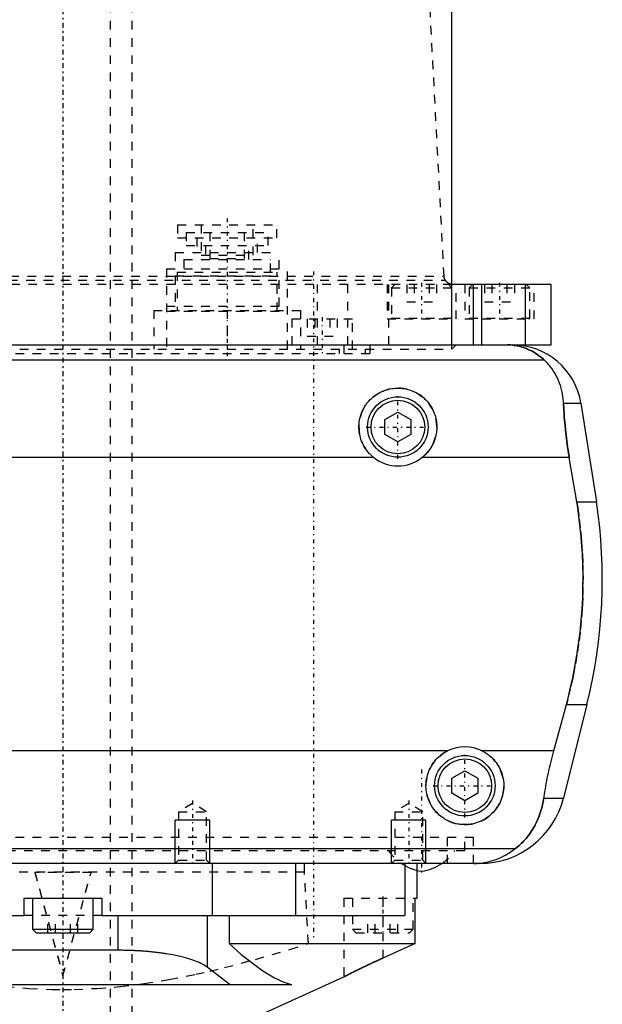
# Model space of a CAD drawing. Extents: x -88 to 88, y -510 to 213.
# Tile 3 of 6: x -5 to 62, y -435 to -321. Entities that reach past the tile are written whole.
import ezdxf

# ---------------------------------------------------------------- set-up
doc = ezdxf.new("R2010")
doc.units = 0
doc.linetypes.add('CENTER', pattern=[1.5, 0.45, -0.5, 0.05, -0.5])
doc.linetypes.add('DASHED', pattern=[2, 1, -1])
for name, color, linetype in [('AM_0', 7, 'CONTINUOUS'), ('AM_10', 7, 'CONTINUOUS'), ('AM_3', 7, 'DASHED'), ('AM_7', 7, 'CENTER')]:
    doc.layers.add(name, color=color, linetype=linetype)

msp = doc.modelspace()

# ---------------------------------------------------------------- linework, layer by layer
at = {"layer": 'AM_0', "color": 7, "linetype": 'CONTINUOUS'}
for p, q in [((45, -358.5), (45, -239)), ((56.5, -351.5), (45, -351.5)), ((47.5, -358.5), (47.5, -351.5)), ((48.48, -358.5), (48.48, -351.5)), ((53.53, -358.5), (53.53, -351.5)), ((56.5, -358.5), (56.5, -351.5)), ((-56.5, -358.5), (56.5, -358.5)), ((-55.69, -360.24), (55.69, -360.24)), ((57.91, -365.25), (59.93, -365.25)), ((59.93, -365.25), (61.74, -376.66)), ((37.25, -367.13), (38.75, -366.27)), ((38.75, -366.27), (40.25, -367.13)), ((37.25, -368.87), (37.25, -367.13)), ((40.25, -367.13), (40.25, -368.87)), ((38.75, -369.73), (37.25, -368.87)), ((40.25, -368.87), (38.75, -369.73)), ((35.96, -371.53), (-35.96, -371.53)), ((58.58, -371.53), (41.54, -371.53)), ((59.46, -376.66), (58.58, -371.53)), ((59.46, -376.66), (61.74, -376.66)), ((56.79, -405.47), (58.24, -400.11)), ((60.61, -400.11), (57.91, -410.92)), ((58.24, -400.11), (60.61, -400.11)), ((44.5, -405.47), (-44.5, -405.47)), ((56.79, -405.47), (48.5, -405.47)), ((45, -408.63), (46.5, -407.77)), ((46.5, -407.77), (48, -408.63)), ((45, -410.37), (45, -408.63)), ((48, -408.63), (48, -410.37)), ((46.5, -411.23), (45, -410.37)), ((48, -410.37), (46.5, -411.23)), ((55.64, -410.92), (57.91, -410.92)), ((-52.35, -416.76), (52.35, -416.76)), ((48.21, -418.5), (-48.21, -418.5)), ((17.25, -418.5), (17.25, -424.5)), ((26.9, -418.5), (26.9, -424.5)), ((39.55, -418.74), (39.55, -424.5)), ((41, -422.5), (41, -419.3)), ((-4.5, -424.5), (-4.5, -422.5)), ((-4.5, -422.5), (4.5, -422.5)), ((-3.5, -422.5), (-3.5, -426.1)), ((3.5, -426.1), (3.5, -422.5)), ((4.5, -422.5), (4.5, -424.5)), ((40.75, -422.5), (41, -422.5)), ((40.75, -427.75), (40.75, -422.5)), ((-39.55, -424.5), (-4.5, -424.5)), ((4.5, -424.5), (39.55, -424.5)), ((6.35, -424.5), (6.35, -428.5)), ((16.7, -424.5), (16.7, -430.47)), ((19.24, -424.5), (19.24, -427.75)), ((-3.5, -426.1), (-3.1, -426.5)), ((-3.5, -426.1), (3.5, -426.1)), ((-3.1, -426.5), (3.1, -426.5)), ((3.1, -426.5), (3.5, -426.1)), ((19.24, -427.75), (40.75, -427.75)), ((40.75, -427.75), (37, -429.44)), ((-6.35, -428.5), (6.35, -428.5)), ((16.7, -430.47), (19.33, -432.5)), ((21.75, -436.5), (32.5, -431.61)), ((-26.48, -432.5), (26.48, -432.5))]:
    msp.add_line(p, q, dxfattribs=at)
for points in [[(45.1, -351.5, 0), (45.08, -351.5, 0), (45.05, -351.5, 0), (45.02, -351.5, 0), (45, -351.5, 0)], [(55.69, -360.24, 0), (55.58, -360.15, 0), (55.36, -359.96, 0), (55.14, -359.79, 0), (55.03, -359.71, 0), (54.92, -359.63, 0), (54.69, -359.47, 0), (54.46, -359.33, 0), (54.23, -359.2, 0), (53.99, -359.09, 0), (53.75, -358.98, 0), (53.63, -358.93, 0), (53.52, -358.88, 0), (53.27, -358.8, 0), (53.03, -358.72, 0), (52.79, -358.66, 0), (52.54, -358.61, 0), (52.3, -358.56, 0), (52.17, -358.55, 0), (52.05, -358.53, 0), (51.8, -358.51, 0), (51.55, -358.5, 0), (51.43, -358.5, 0)], [(57.91, -365.25, 0), (57.9, -365.09, 0), (57.88, -364.76, 0), (57.84, -364.44, 0), (57.81, -364.29, 0), (57.79, -364.13, 0), (57.72, -363.82, 0), (57.65, -363.51, 0), (57.56, -363.21, 0), (57.46, -362.92, 0), (57.34, -362.62, 0), (57.28, -362.48, 0), (57.22, -362.34, 0), (57.08, -362.06, 0), (56.93, -361.79, 0), (56.77, -361.53, 0), (56.6, -361.28, 0), (56.42, -361.03, 0), (56.32, -360.91, 0), (56.22, -360.79, 0), (56.02, -360.57, 0), (55.8, -360.35, 0), (55.69, -360.24, 0)], [(35.96, -371.53, 0), (35.88, -371.47, 0), (35.73, -371.33, 0), (35.58, -371.19, 0), (35.51, -371.12, 0), (35.44, -371.05, 0), (35.3, -370.89, 0), (35.17, -370.73, 0), (35.05, -370.56, 0), (34.93, -370.39, 0), (34.83, -370.2, 0), (34.78, -370.11, 0), (34.73, -370.02, 0), (34.64, -369.82, 0), (34.55, -369.63, 0), (34.48, -369.43, 0), (34.42, -369.23, 0), (34.37, -369.02, 0), (34.35, -368.92, 0), (34.32, -368.82, 0), (34.29, -368.61, 0), (34.27, -368.41, 0), (34.26, -368.31, 0), (34.25, -368.21, 0), (34.25, -368.01, 0), (34.25, -367.81, 0), (34.26, -367.71, 0), (34.27, -367.61, 0), (34.29, -367.41, 0), (34.32, -367.2, 0), (34.36, -367, 0), (34.41, -366.8, 0), (34.47, -366.6, 0), (34.51, -366.51, 0), (34.54, -366.41, 0), (34.62, -366.22, 0), (34.7, -366.03, 0), (34.8, -365.84, 0), (34.9, -365.67, 0), (35.01, -365.49, 0), (35.07, -365.41, 0), (35.13, -365.33, 0), (35.25, -365.17, 0), (35.38, -365.02, 0), (35.52, -364.87, 0), (35.66, -364.73, 0), (35.8, -364.6, 0), (35.88, -364.53, 0), (35.96, -364.47, 0), (36.12, -364.35, 0), (36.29, -364.23, 0), (36.47, -364.12, 0), (36.65, -364.02, 0), (36.83, -363.93, 0), (36.93, -363.88, 0), (37.03, -363.84, 0), (37.22, -363.77, 0), (37.42, -363.7, 0), (37.63, -363.64, 0), (37.83, -363.6, 0), (38.04, -363.56, 0), (38.14, -363.54, 0), (38.24, -363.53, 0), (38.45, -363.51, 0), (38.65, -363.5, 0), (38.75, -363.5, 0), (38.85, -363.5, 0), (39.05, -363.51, 0), (39.26, -363.53, 0), (39.36, -363.54, 0), (39.46, -363.56, 0), (39.67, -363.6, 0), (39.87, -363.64, 0), (40.08, -363.7, 0), (40.28, -363.77, 0), (40.47, -363.84, 0), (40.57, -363.88, 0), (40.67, -363.93, 0), (40.85, -364.02, 0), (41.03, -364.12, 0), (41.21, -364.23, 0), (41.38, -364.35, 0), (41.54, -364.47, 0), (41.62, -364.53, 0), (41.7, -364.6, 0), (41.84, -364.73, 0), (41.98, -364.87, 0), (42.12, -365.02, 0), (42.25, -365.17, 0), (42.37, -365.33, 0), (42.43, -365.41, 0), (42.49, -365.49, 0), (42.6, -365.67, 0), (42.7, -365.84, 0), (42.8, -366.03, 0), (42.88, -366.22, 0), (42.96, -366.41, 0), (42.99, -366.51, 0), (43.03, -366.6, 0), (43.09, -366.8, 0), (43.14, -367, 0), (43.18, -367.2, 0), (43.21, -367.41, 0), (43.23, -367.61, 0), (43.24, -367.71, 0), (43.25, -367.81, 0), (43.25, -368.01, 0), (43.25, -368.21, 0), (43.24, -368.31, 0), (43.23, -368.41, 0), (43.21, -368.61, 0), (43.18, -368.82, 0), (43.15, -368.92, 0), (43.13, -369.02, 0), (43.08, -369.23, 0), (43.02, -369.43, 0), (42.95, -369.63, 0), (42.86, -369.82, 0), (42.77, -370.02, 0), (42.72, -370.11, 0), (42.67, -370.2, 0), (42.57, -370.39, 0), (42.45, -370.56, 0), (42.33, -370.73, 0), (42.2, -370.89, 0), (42.06, -371.05, 0), (41.99, -371.12, 0), (41.92, -371.19, 0), (41.77, -371.33, 0), (41.62, -371.47, 0), (41.54, -371.53, 0)], [(58.58, -371.53, 0), (58.55, -371.36, 0), (58.5, -371.01, 0), (58.44, -370.66, 0), (58.42, -370.49, 0), (58.39, -370.32, 0), (58.34, -369.98, 0), (58.29, -369.63, 0), (58.25, -369.28, 0), (58.21, -368.94, 0), (58.17, -368.59, 0), (58.15, -368.41, 0), (58.13, -368.23, 0), (58.09, -367.88, 0), (58.06, -367.53, 0), (58.03, -367.18, 0), (58, -366.83, 0), (57.98, -366.47, 0), (57.97, -366.3, 0), (57.96, -366.12, 0), (57.94, -365.77, 0), (57.92, -365.42, 0), (57.91, -365.25, 0)], [(58.24, -400.11, 0), (58.4, -399.51, 0), (58.7, -398.29, 0), (58.98, -397.02, 0), (59.11, -396.38, 0), (59.24, -395.72, 0), (59.47, -394.4, 0), (59.66, -393.07, 0), (59.83, -391.73, 0), (59.96, -390.39, 0), (60.06, -389.06, 0), (60.1, -388.4, 0), (60.13, -387.75, 0), (60.16, -386.47, 0), (60.17, -385.22, 0), (60.15, -383.96, 0), (60.09, -382.66, 0), (60.01, -381.34, 0), (59.96, -380.68, 0), (59.89, -380.01, 0), (59.74, -378.67, 0), (59.56, -377.33, 0), (59.46, -376.66, 0)], [(48.5, -405.47, 0), (48.6, -405.52, 0), (48.8, -405.63, 0), (49, -405.76, 0), (49.09, -405.82, 0), (49.18, -405.89, 0), (49.36, -406.03, 0), (49.53, -406.17, 0), (49.69, -406.32, 0), (49.84, -406.48, 0), (49.98, -406.65, 0), (50.05, -406.74, 0), (50.12, -406.83, 0), (50.25, -407.02, 0), (50.37, -407.21, 0), (50.49, -407.41, 0), (50.59, -407.62, 0), (50.68, -407.83, 0), (50.72, -407.94, 0), (50.76, -408.05, 0), (50.83, -408.26, 0), (50.88, -408.49, 0), (50.91, -408.6, 0), (50.93, -408.71, 0), (50.96, -408.93, 0), (50.99, -409.15, 0), (50.99, -409.26, 0), (51, -409.37, 0), (51, -409.58, 0), (50.99, -409.8, 0), (50.97, -410.01, 0), (50.94, -410.23, 0), (50.9, -410.45, 0), (50.87, -410.56, 0), (50.85, -410.67, 0), (50.78, -410.88, 0), (50.71, -411.09, 0), (50.62, -411.3, 0), (50.53, -411.5, 0), (50.43, -411.7, 0), (50.37, -411.79, 0), (50.31, -411.89, 0), (50.19, -412.07, 0), (50.06, -412.25, 0), (49.93, -412.42, 0), (49.78, -412.58, 0), (49.63, -412.73, 0), (49.56, -412.8, 0), (49.48, -412.87, 0), (49.31, -413.01, 0), (49.14, -413.15, 0), (48.95, -413.27, 0), (48.76, -413.39, 0), (48.57, -413.5, 0), (48.46, -413.55, 0), (48.36, -413.6, 0), (48.15, -413.69, 0), (47.94, -413.76, 0), (47.72, -413.83, 0), (47.5, -413.89, 0), (47.28, -413.93, 0), (47.16, -413.95, 0), (47.05, -413.97, 0), (46.83, -413.99, 0), (46.61, -414, 0), (46.5, -414, 0), (46.39, -414, 0), (46.17, -413.99, 0), (45.95, -413.97, 0), (45.84, -413.95, 0), (45.72, -413.93, 0), (45.5, -413.89, 0), (45.28, -413.83, 0), (45.06, -413.76, 0), (44.85, -413.69, 0), (44.64, -413.6, 0), (44.54, -413.55, 0), (44.43, -413.5, 0), (44.24, -413.39, 0), (44.05, -413.27, 0), (43.86, -413.15, 0), (43.69, -413.01, 0), (43.52, -412.87, 0), (43.44, -412.8, 0), (43.37, -412.73, 0), (43.22, -412.58, 0), (43.07, -412.42, 0), (42.94, -412.25, 0), (42.81, -412.07, 0), (42.69, -411.89, 0), (42.63, -411.79, 0), (42.57, -411.7, 0), (42.47, -411.5, 0), (42.38, -411.3, 0), (42.29, -411.09, 0), (42.22, -410.88, 0), (42.15, -410.67, 0), (42.13, -410.56, 0), (42.1, -410.45, 0), (42.06, -410.23, 0), (42.03, -410.01, 0), (42.01, -409.8, 0), (42, -409.58, 0), (42, -409.37, 0), (42.01, -409.26, 0), (42.01, -409.15, 0), (42.04, -408.93, 0), (42.07, -408.71, 0), (42.09, -408.6, 0), (42.12, -408.49, 0), (42.17, -408.26, 0), (42.24, -408.05, 0), (42.28, -407.94, 0), (42.32, -407.83, 0), (42.41, -407.62, 0), (42.51, -407.41, 0), (42.63, -407.21, 0), (42.75, -407.02, 0), (42.88, -406.83, 0), (42.95, -406.74, 0), (43.02, -406.65, 0), (43.16, -406.48, 0), (43.31, -406.32, 0), (43.47, -406.17, 0), (43.64, -406.03, 0), (43.82, -405.89, 0), (43.91, -405.82, 0), (44, -405.76, 0), (44.2, -405.63, 0), (44.4, -405.52, 0), (44.5, -405.47, 0)], [(55.64, -410.92, 0), (55.66, -410.77, 0), (55.71, -410.46, 0), (55.76, -410.15, 0), (55.79, -410, 0), (55.81, -409.85, 0), (55.87, -409.54, 0), (55.92, -409.24, 0), (55.98, -408.94, 0), (56.04, -408.63, 0), (56.11, -408.33, 0), (56.14, -408.18, 0), (56.17, -408.03, 0), (56.23, -407.73, 0), (56.3, -407.43, 0), (56.37, -407.14, 0), (56.44, -406.84, 0), (56.52, -406.54, 0), (56.55, -406.38, 0), (56.59, -406.23, 0), (56.67, -405.93, 0), (56.75, -405.62, 0), (56.79, -405.47, 0)], [(52.35, -416.76, 0), (52.5, -416.64, 0), (52.79, -416.4, 0), (53.06, -416.14, 0), (53.2, -416.01, 0), (53.33, -415.88, 0), (53.58, -415.6, 0), (53.81, -415.31, 0), (54.04, -415, 0), (54.25, -414.69, 0), (54.45, -414.37, 0), (54.54, -414.21, 0), (54.63, -414.04, 0), (54.8, -413.7, 0), (54.96, -413.35, 0), (55.1, -413, 0), (55.23, -412.63, 0), (55.34, -412.26, 0), (55.4, -412.08, 0), (55.45, -411.89, 0), (55.53, -411.5, 0), (55.61, -411.12, 0), (55.64, -410.92, 0)], [(47.49, -418.5, 0), (47.63, -418.5, 0), (47.91, -418.49, 0), (48.19, -418.47, 0), (48.33, -418.45, 0), (48.47, -418.44, 0), (48.75, -418.39, 0), (49.02, -418.34, 0), (49.3, -418.27, 0), (49.57, -418.2, 0), (49.84, -418.11, 0), (49.98, -418.07, 0), (50.12, -418.02, 0), (50.39, -417.91, 0), (50.66, -417.79, 0), (50.92, -417.66, 0), (51.19, -417.52, 0), (51.45, -417.37, 0), (51.58, -417.29, 0), (51.71, -417.21, 0), (51.97, -417.04, 0), (52.22, -416.85, 0), (52.35, -416.76, 0)], [(19.24, -427.75, 0), (20.64, -429.01, 0), (23.13, -430.93, 0), (24.47, -431.71, 0), (24.84, -431.89, 0), (25.21, -432.06, 0), (25.39, -432.14, 0), (25.57, -432.21, 0), (25.93, -432.34, 0), (26.3, -432.45, 0), (26.48, -432.5, 0)], [(6.35, -428.5, 0), (6.41, -428.5, 0), (6.54, -428.5, 0), (6.66, -428.5, 0), (6.73, -428.5, 0), (6.79, -428.5, 0), (6.91, -428.5, 0), (7.04, -428.51, 0), (7.17, -428.51, 0), (7.29, -428.51, 0), (7.42, -428.51, 0), (7.48, -428.52, 0), (7.54, -428.52, 0), (7.67, -428.52, 0), (7.79, -428.53, 0), (7.91, -428.53, 0), (8.04, -428.53, 0), (8.16, -428.54, 0), (8.22, -428.54, 0), (8.29, -428.55, 0), (8.41, -428.55, 0), (8.53, -428.56, 0), (8.59, -428.56, 0), (8.66, -428.57, 0), (8.78, -428.57, 0), (8.9, -428.58, 0), (8.96, -428.58, 0), (9.02, -428.59, 0), (9.14, -428.6, 0), (9.27, -428.61, 0), (9.39, -428.61, 0), (9.51, -428.62, 0), (9.63, -428.63, 0), (9.69, -428.64, 0), (9.75, -428.64, 0), (9.87, -428.65, 0), (9.98, -428.67, 0), (10.1, -428.68, 0), (10.22, -428.69, 0), (10.34, -428.7, 0), (10.4, -428.71, 0), (10.45, -428.71, 0), (10.57, -428.73, 0), (10.69, -428.74, 0), (10.8, -428.75, 0), (10.92, -428.77, 0), (11.03, -428.78, 0), (11.09, -428.79, 0), (11.14, -428.79, 0), (11.25, -428.81, 0), (11.37, -428.82, 0), (11.48, -428.84, 0), (11.59, -428.86, 0), (11.7, -428.87, 0), (11.75, -428.88, 0), (11.81, -428.89, 0), (11.92, -428.91, 0), (12.02, -428.92, 0), (12.4, -428.99, 0), (12.71, -429.04, 0), (13.01, -429.1, 0), (13.59, -429.23, 0), (14.14, -429.37, 0), (14.65, -429.52, 0), (15.12, -429.67, 0), (15.55, -429.84, 0), (15.75, -429.92, 0), (15.94, -430.01, 0), (16.28, -430.19, 0), (16.57, -430.37, 0), (16.7, -430.47, 0)], [(32.5, -431.61, 0), (32.5, -431.61, 0), (32.5, -431.61, 0), (32.5, -431.61, 0), (32.5, -431.61, 0), (32.51, -431.61, 0), (32.51, -431.61, 0), (32.52, -431.61, 0), (32.52, -431.6, 0), (32.53, -431.6, 0), (32.54, -431.59, 0), (32.54, -431.59, 0), (32.55, -431.59, 0), (32.56, -431.58, 0), (32.57, -431.58, 0), (32.58, -431.57, 0), (32.59, -431.57, 0), (32.61, -431.56, 0), (32.62, -431.55, 0), (32.62, -431.55, 0), (32.64, -431.54, 0), (32.66, -431.53, 0), (32.67, -431.53, 0), (32.68, -431.52, 0), (32.7, -431.51, 0), (32.72, -431.5, 0), (32.73, -431.5, 0), (32.74, -431.49, 0), (32.76, -431.48, 0), (32.79, -431.47, 0), (32.81, -431.45, 0), (32.84, -431.44, 0), (32.86, -431.43, 0), (32.88, -431.42, 0), (32.89, -431.41, 0), (32.92, -431.4, 0), (32.95, -431.38, 0), (32.98, -431.37, 0), (33.01, -431.35, 0), (33.04, -431.34, 0), (33.06, -431.33, 0), (33.07, -431.32, 0), (33.11, -431.3, 0), (33.14, -431.28, 0), (33.18, -431.27, 0), (33.21, -431.25, 0), (33.25, -431.23, 0), (33.27, -431.22, 0), (33.29, -431.21, 0), (33.32, -431.19, 0), (33.36, -431.17, 0), (33.4, -431.15, 0), (33.44, -431.13, 0), (33.48, -431.11, 0), (33.5, -431.1, 0), (33.52, -431.09, 0), (33.56, -431.07, 0), (33.6, -431.05, 0), (33.64, -431.03, 0), (33.69, -431.01, 0), (33.73, -430.99, 0), (33.75, -430.98, 0), (33.77, -430.97, 0), (33.82, -430.95, 0), (33.86, -430.92, 0), (33.89, -430.91, 0), (33.91, -430.9, 0), (33.96, -430.88, 0), (34.01, -430.85, 0), (34.03, -430.84, 0), (34.05, -430.83, 0), (34.1, -430.81, 0), (34.15, -430.78, 0), (34.2, -430.76, 0), (34.26, -430.73, 0), (34.31, -430.71, 0), (34.33, -430.69, 0), (34.36, -430.68, 0), (34.41, -430.65, 0), (34.47, -430.63, 0), (34.52, -430.6, 0), (34.58, -430.58, 0), (34.63, -430.55, 0), (34.66, -430.54, 0), (34.69, -430.52, 0), (34.74, -430.49, 0), (34.8, -430.47, 0), (34.86, -430.44, 0), (34.92, -430.41, 0), (34.97, -430.38, 0), (35, -430.37, 0), (35.03, -430.36, 0), (35.09, -430.33, 0), (35.15, -430.3, 0), (35.21, -430.27, 0), (35.27, -430.24, 0), (35.33, -430.22, 0), (35.36, -430.2, 0), (35.39, -430.19, 0), (35.45, -430.16, 0), (35.51, -430.13, 0), (35.57, -430.1, 0), (35.63, -430.07, 0), (35.69, -430.05, 0), (35.72, -430.03, 0), (35.75, -430.02, 0), (35.81, -429.99, 0), (35.87, -429.96, 0), (35.9, -429.95, 0), (35.93, -429.93, 0), (36, -429.9, 0), (36.06, -429.88, 0), (36.09, -429.86, 0), (36.12, -429.85, 0), (36.18, -429.82, 0), (36.24, -429.79, 0), (36.3, -429.76, 0), (36.36, -429.74, 0), (36.42, -429.71, 0), (36.45, -429.69, 0), (36.48, -429.68, 0), (36.54, -429.65, 0), (36.6, -429.63, 0), (36.66, -429.6, 0), (36.72, -429.57, 0), (36.78, -429.54, 0), (36.81, -429.53, 0), (36.84, -429.51, 0), (36.91, -429.49, 0), (36.97, -429.46, 0), (37, -429.44, 0)]]:
    msp.add_polyline3d(points, dxfattribs=at)
for centre, radius in [((38.75, -368), 3.5), ((38.75, -368), 3.1), ((46.5, -409.5), 3.5), ((46.5, -409.5), 3.1)]:
    msp.add_circle(centre, radius, dxfattribs=at)
for centre, radius, start, end in [((52.03, -366.5), 8, 9, 90), ((38.75, -368), 4.5, 231.7104, 308.2896), ((2.4, -385.56), 60, 345.9639, 8.5313), ((46.5, -409.5), 4.5, 63.6372, 116.3628), ((48.21, -408.5), 10, 270, 346), ((42.32, -413.8), 5.66, 236.1387, 261.6499), ((40.68, -413.8), 5.66, 278.3501, 303.8613)]:
    msp.add_arc(centre, radius, start, end, dxfattribs=at)
at = {"layer": 'AM_10', "color": 7, "linetype": 'CONTINUOUS'}
for p, q in [((17, -413.5), (13, -413.5)), ((13, -418.5), (13, -413.5)), ((17, -418.5), (17, -413.5)), ((42, -413.5), (38, -413.5)), ((38, -418.5), (38, -413.5)), ((42, -418.5), (42, -413.5))]:
    msp.add_line(p, q, dxfattribs=at)
at = {"layer": 'AM_3', "color": 6, "linetype": 'DASHED'}
for p, q in [((5.5, -494), (5.5, -179)), ((8, -464), (8, -179)), ((44.1, -350.55), (37.81, -231)), ((13.25, -344.6), (13.25, -346.1)), ((13.25, -344.6), (24.75, -344.6)), ((16, -344.6), (16, -348.1)), ((22, -348.1), (22, -344.6)), ((24.75, -346.1), (24.75, -344.6)), ((13.25, -346.1), (24.75, -346.1)), ((14.25, -345.5), (14.25, -347)), ((14.25, -345.5), (23.75, -345.5)), ((15.5, -346.1), (15.5, -347.8)), ((17, -345.5), (17, -348.5)), ((21, -348.5), (21, -345.5)), ((22.5, -347.8), (22.5, -346.1)), ((23.75, -347), (23.75, -345.5)), ((14.25, -347), (23.75, -347)), ((16.5, -347), (16.5, -348.6)), ((21.5, -348.6), (21.5, -347)), ((13, -347.8), (13, -349.7)), ((13, -347.8), (25, -347.8)), ((16, -348.1), (22, -348.1)), ((17, -348.5), (21, -348.5)), ((25, -349.7), (25, -347.8)), ((12, -349.7), (12, -359)), ((12, -349.7), (26, -349.7)), ((13.99, -348.6), (13.99, -350.1)), ((13.99, -348.6), (24.01, -348.6)), ((24.01, -350.1), (24.01, -348.6)), ((26, -359), (26, -349.7)), ((-44.1, -350.55), (44.1, -350.55)), ((13, -350.5), (13, -354)), ((13, -350.5), (25, -350.5)), ((13.23, -350.1), (13.23, -354.6)), ((13.23, -350.1), (24.77, -350.1)), ((24.77, -354.6), (24.77, -350.1)), ((25, -354), (25, -350.5)), ((45, -351.5), (-45, -351.5)), ((-44.24, -351.01), (44.24, -351.01)), ((29.46, -358.5), (29.46, -351.5)), ((32.96, -358.5), (32.96, -351.5)), ((37.5, -351.5), (37.5, -355.5)), ((37.72, -358.5), (37.72, -351.5)), ((38.4, -351.5), (38, -351.9)), ((38, -351.9), (38, -355.4)), ((38, -351.9), (45, -351.9)), ((39.77, -351.5), (39.77, -353.5)), ((40.63, -351.5), (40.63, -353.5)), ((42.37, -351.5), (42.37, -353.5)), ((43.23, -351.5), (43.23, -353.5)), ((45, -351.9), (44.6, -351.5)), ((45.5, -355.5), (45.5, -351.5)), ((46.5, -351.5), (46.5, -355.5)), ((47.4, -351.5), (47, -351.9)), ((47, -351.9), (47, -355.4)), ((47, -351.9), (54, -351.9)), ((48.77, -351.5), (48.77, -353.5)), ((49.63, -351.5), (49.63, -353.5)), ((51.37, -351.5), (51.37, -353.5)), ((52.23, -351.5), (52.23, -353.5)), ((54, -351.9), (53.6, -351.5)), ((54, -355.4), (54, -351.9)), ((54.5, -355.5), (54.5, -351.5)), ((12, -354), (26, -354)), ((39.77, -353.5), (43.23, -353.5)), ((48.77, -353.5), (52.23, -353.5)), ((10.5, -354.5), (27.5, -354.5)), ((10.5, -354.5), (10.5, -359)), ((12, -354.6), (26, -354.6)), ((19, -354.5), (19, -359)), ((27.5, -354.5), (27.5, -359)), ((38, -355.4), (45, -355.4)), ((47, -355.4), (54, -355.4)), ((26.5, -355.5), (26.5, -359)), ((26.5, -355.5), (33.5, -355.5)), ((28.27, -355.5), (28.27, -357.5)), ((29.13, -355.5), (29.13, -357.5)), ((30.87, -355.5), (30.87, -357.5)), ((31.73, -355.5), (31.73, -357.5)), ((33.5, -359), (33.5, -355.5)), ((37.5, -355.5), (45.5, -355.5)), ((46.5, -355.5), (54.5, -355.5)), ((28.27, -357.5), (31.73, -357.5)), ((32.5, -358.5), (32.5, -359.5)), ((35.5, -358.5), (35.5, -359.5)), ((45, -359), (45.5, -358.5)), ((45, -359), (45, -358.5)), ((-45, -359), (45, -359)), ((-35.5, -359.5), (35.5, -359.5)), ((32, -359.5), (32, -359)), ((35, -359.5), (35, -359)), ((15, -411.56), (13.38, -412.5)), ((16.62, -412.5), (15, -411.56)), ((40, -411.56), (38.38, -412.5)), ((41.62, -412.5), (40, -411.56)), ((13.38, -412.5), (13.38, -418.12)), ((13.38, -412.5), (16.62, -412.5)), ((16.62, -418.12), (16.62, -412.5)), ((38.38, -412.5), (38.38, -418.12)), ((38.38, -412.5), (41.62, -412.5)), ((41.62, -418.12), (41.62, -412.5)), ((47.5, -415.5), (-47.5, -415.5)), ((44.5, -418.5), (44.5, -415.5)), ((46.5, -417), (46.5, -415.5)), ((47.5, -418.5), (47.5, -415.5)), ((-46.5, -417), (46.5, -417)), ((13.38, -418.12), (13, -418.5)), ((13.38, -418.12), (16.62, -418.12)), ((17, -418.5), (16.62, -418.12)), ((27.95, -419.5), (27.95, -418.5)), ((38.38, -418.12), (38, -418.5)), ((38.38, -418.12), (41.62, -418.12)), ((39.55, -418.5), (39.55, -418.74)), ((41, -419.3), (41, -418.5)), ((42, -418.5), (41.62, -418.12)), ((27.95, -419.5), (-27.95, -419.5)), ((-3.25, -419.5), (0, -431.48)), ((-3.25, -419.5), (-3.25, -419.53)), ((-3.25, -419.53), (0, -431.51)), ((3.25, -419.53), (-3.25, -419.53)), ((0, -431.48), (3.25, -419.5)), ((0, -431.51), (3.25, -419.53)), ((3.25, -419.5), (3.25, -419.53)), ((28.4, -427.75), (27.95, -419.5)), ((32.5, -422.5), (32.5, -431.61)), ((32.5, -422.5), (40.75, -422.5)), ((33.5, -422.5), (33.5, -426.1)), ((37, -422.5), (37, -429.44)), ((40.5, -426.1), (40.5, -422.5)), ((4.5, -424.5), (-4.5, -424.5)), ((-1.73, -426.5), (-1.73, -424.5)), ((-0.87, -426.5), (-0.87, -424.5)), ((0.87, -426.5), (0.87, -424.5)), ((1.73, -426.5), (1.73, -424.5)), ((35.27, -426.5), (35.27, -424.5)), ((36.13, -426.5), (36.13, -424.5)), ((37.87, -426.5), (37.87, -424.5)), ((38.73, -426.5), (38.73, -424.5)), ((33.5, -426.1), (33.9, -426.5)), ((33.5, -426.1), (40.5, -426.1)), ((33.9, -426.5), (40.1, -426.5)), ((40.1, -426.5), (40.5, -426.1)), ((0, -431.48), (0, -431.51))]:
    msp.add_line(p, q, dxfattribs=at)
for points in [[(44.24, -351.01, 0), (44.23, -351, 0), (44.22, -350.98, 0), (44.21, -350.95, 0), (44.2, -350.94, 0), (44.2, -350.93, 0), (44.18, -350.91, 0), (44.17, -350.88, 0), (44.16, -350.86, 0), (44.15, -350.83, 0), (44.15, -350.8, 0), (44.14, -350.79, 0), (44.14, -350.78, 0), (44.13, -350.75, 0), (44.12, -350.73, 0), (44.12, -350.7, 0), (44.11, -350.67, 0), (44.11, -350.65, 0), (44.11, -350.63, 0), (44.11, -350.62, 0), (44.1, -350.59, 0), (44.1, -350.57, 0), (44.1, -350.55, 0)], [(45, -351.5, 0), (44.98, -351.49, 0), (44.93, -351.49, 0), (44.88, -351.48, 0), (44.86, -351.47, 0), (44.83, -351.46, 0), (44.79, -351.45, 0), (44.74, -351.43, 0), (44.69, -351.41, 0), (44.65, -351.39, 0), (44.6, -351.37, 0), (44.58, -351.36, 0), (44.56, -351.34, 0), (44.52, -351.32, 0), (44.48, -351.28, 0), (44.44, -351.25, 0), (44.41, -351.23, 0), (44.41, -351.22, 0), (44.4, -351.22, 0), (44.4, -351.21, 0), (44.39, -351.21, 0), (44.39, -351.2, 0), (44.38, -351.2, 0), (44.37, -351.19, 0), (44.37, -351.18, 0), (44.36, -351.18, 0), (44.36, -351.17, 0), (44.35, -351.17, 0), (44.35, -351.16, 0), (44.34, -351.15, 0), (44.34, -351.15, 0), (44.34, -351.15, 0), (44.33, -351.14, 0), (44.32, -351.13, 0), (44.32, -351.13, 0), (44.32, -351.12, 0), (44.31, -351.12, 0), (44.31, -351.11, 0), (44.3, -351.1, 0), (44.29, -351.09, 0), (44.29, -351.09, 0), (44.29, -351.08, 0), (44.28, -351.08, 0), (44.28, -351.07, 0), (44.27, -351.06, 0), (44.27, -351.06, 0), (44.26, -351.05, 0), (44.26, -351.04, 0), (44.25, -351.04, 0), (44.25, -351.03, 0), (44.25, -351.02, 0), (44.24, -351.02, 0), (44.24, -351.01, 0)], [(51.43, -358.5, 0), (51.55, -358.5, 0), (51.8, -358.51, 0), (52.05, -358.53, 0), (52.17, -358.55, 0), (52.3, -358.56, 0), (52.54, -358.61, 0), (52.79, -358.66, 0), (53.03, -358.72, 0), (53.27, -358.8, 0), (53.52, -358.88, 0), (53.63, -358.93, 0), (53.75, -358.98, 0), (53.99, -359.09, 0), (54.23, -359.2, 0), (54.46, -359.33, 0), (54.69, -359.47, 0), (54.92, -359.63, 0), (55.03, -359.71, 0), (55.14, -359.79, 0), (55.36, -359.96, 0), (55.58, -360.15, 0), (55.69, -360.24, 0)], [(57.91, -365.25, 0), (57.92, -365.42, 0), (57.94, -365.77, 0), (57.96, -366.12, 0), (57.97, -366.3, 0), (57.98, -366.47, 0), (58, -366.83, 0), (58.03, -367.18, 0), (58.06, -367.53, 0), (58.09, -367.88, 0), (58.13, -368.23, 0), (58.15, -368.41, 0), (58.17, -368.59, 0), (58.21, -368.94, 0), (58.25, -369.28, 0), (58.29, -369.63, 0), (58.34, -369.98, 0), (58.39, -370.32, 0), (58.42, -370.49, 0), (58.44, -370.66, 0), (58.5, -371.01, 0), (58.55, -371.36, 0), (58.58, -371.53, 0)], [(59.46, -376.66, 0), (59.56, -377.33, 0), (59.74, -378.67, 0), (59.89, -380.01, 0), (59.96, -380.68, 0), (60.01, -381.34, 0), (60.09, -382.66, 0), (60.15, -383.96, 0), (60.17, -385.22, 0), (60.16, -386.47, 0), (60.13, -387.75, 0), (60.1, -388.4, 0), (60.06, -389.06, 0), (59.96, -390.39, 0), (59.83, -391.73, 0), (59.66, -393.07, 0), (59.47, -394.4, 0), (59.24, -395.72, 0), (59.11, -396.38, 0), (58.98, -397.02, 0), (58.7, -398.29, 0), (58.4, -399.51, 0), (58.24, -400.11, 0)], [(55.64, -410.92, 0), (55.61, -411.12, 0), (55.53, -411.5, 0), (55.45, -411.89, 0), (55.4, -412.08, 0), (55.34, -412.26, 0), (55.23, -412.63, 0), (55.1, -413, 0), (54.96, -413.35, 0), (54.8, -413.7, 0), (54.63, -414.04, 0), (54.54, -414.21, 0), (54.45, -414.37, 0), (54.25, -414.69, 0), (54.04, -415.01, 0), (53.81, -415.31, 0), (53.58, -415.6, 0), (53.33, -415.88, 0), (53.2, -416.01, 0), (53.06, -416.14, 0), (52.79, -416.4, 0), (52.5, -416.64, 0), (52.35, -416.76, 0)], [(-28.4, -427.75, 0), (-26.25, -428.43, 0), (-22.28, -429.59, 0), (-18.68, -430.54, 0), (-17, -430.95, 0), (-15.38, -431.31, 0), (-12.31, -431.92, 0), (-9.41, -432.39, 0), (-6.64, -432.73, 0), (-3.95, -432.95, 0), (-1.31, -433.06, 0), (0, -433.07, 0), (1.31, -433.06, 0), (3.95, -432.95, 0), (6.64, -432.73, 0), (9.41, -432.39, 0), (12.31, -431.92, 0), (15.38, -431.31, 0), (17, -430.95, 0), (18.68, -430.54, 0), (22.28, -429.59, 0), (26.25, -428.43, 0), (28.4, -427.75, 0)], [(37, -429.44, 0), (36.97, -429.46, 0), (36.91, -429.49, 0), (36.84, -429.51, 0), (36.81, -429.53, 0), (36.78, -429.54, 0), (36.72, -429.57, 0), (36.66, -429.6, 0), (36.6, -429.63, 0), (36.54, -429.65, 0), (36.48, -429.68, 0), (36.45, -429.69, 0), (36.42, -429.71, 0), (36.36, -429.74, 0), (36.3, -429.76, 0), (36.24, -429.79, 0), (36.18, -429.82, 0), (36.12, -429.85, 0), (36.09, -429.86, 0), (36.06, -429.88, 0), (36, -429.9, 0), (35.93, -429.93, 0), (35.9, -429.95, 0), (35.87, -429.96, 0), (35.81, -429.99, 0), (35.75, -430.02, 0), (35.72, -430.03, 0), (35.69, -430.05, 0), (35.63, -430.07, 0), (35.57, -430.1, 0), (35.51, -430.13, 0), (35.45, -430.16, 0), (35.39, -430.19, 0), (35.36, -430.2, 0), (35.33, -430.22, 0), (35.27, -430.24, 0), (35.21, -430.27, 0), (35.15, -430.3, 0), (35.09, -430.33, 0), (35.03, -430.36, 0), (35, -430.37, 0), (34.97, -430.38, 0), (34.92, -430.41, 0), (34.86, -430.44, 0), (34.8, -430.47, 0), (34.74, -430.49, 0), (34.69, -430.52, 0), (34.66, -430.54, 0), (34.63, -430.55, 0), (34.58, -430.58, 0), (34.52, -430.6, 0), (34.47, -430.63, 0), (34.41, -430.65, 0), (34.36, -430.68, 0), (34.33, -430.69, 0), (34.31, -430.71, 0), (34.26, -430.73, 0), (34.2, -430.76, 0), (34.15, -430.78, 0), (34.1, -430.81, 0), (34.05, -430.83, 0), (34.03, -430.84, 0), (34.01, -430.85, 0), (33.96, -430.88, 0), (33.91, -430.9, 0), (33.89, -430.91, 0), (33.86, -430.92, 0), (33.82, -430.95, 0), (33.77, -430.97, 0), (33.75, -430.98, 0), (33.73, -430.99, 0), (33.69, -431.01, 0), (33.64, -431.03, 0), (33.6, -431.05, 0), (33.56, -431.07, 0), (33.52, -431.09, 0), (33.5, -431.1, 0), (33.48, -431.11, 0), (33.44, -431.13, 0), (33.4, -431.15, 0), (33.36, -431.17, 0), (33.32, -431.19, 0), (33.29, -431.21, 0), (33.27, -431.22, 0), (33.25, -431.23, 0), (33.21, -431.25, 0), (33.18, -431.27, 0), (33.14, -431.28, 0), (33.11, -431.3, 0), (33.07, -431.32, 0), (33.06, -431.33, 0), (33.04, -431.34, 0), (33.01, -431.35, 0), (32.98, -431.37, 0), (32.95, -431.38, 0), (32.92, -431.4, 0), (32.89, -431.41, 0), (32.88, -431.42, 0), (32.86, -431.43, 0), (32.84, -431.44, 0), (32.81, -431.45, 0), (32.79, -431.47, 0), (32.76, -431.48, 0), (32.74, -431.49, 0), (32.73, -431.5, 0), (32.72, -431.5, 0), (32.7, -431.51, 0), (32.68, -431.52, 0), (32.67, -431.53, 0), (32.66, -431.53, 0), (32.64, -431.54, 0), (32.62, -431.55, 0), (32.62, -431.55, 0), (32.61, -431.56, 0), (32.59, -431.57, 0), (32.58, -431.57, 0), (32.57, -431.58, 0), (32.56, -431.58, 0), (32.55, -431.59, 0), (32.54, -431.59, 0), (32.54, -431.59, 0), (32.53, -431.6, 0), (32.52, -431.6, 0), (32.52, -431.61, 0), (32.51, -431.61, 0), (32.51, -431.61, 0), (32.5, -431.61, 0), (32.5, -431.61, 0), (32.5, -431.61, 0), (32.5, -431.61, 0), (32.5, -431.61, 0)]]:
    msp.add_polyline3d(points, dxfattribs=at)
for centre, radius, start, end in [((38.1, -355.4), 0.1, 180, 270), ((44.9, -355.4), 0.1, 270, 0), ((47.1, -355.4), 0.1, 180, 270), ((53.9, -355.4), 0.1, 270, 0), ((38.75, -368), 4.5, 308.2896, 231.7104), ((46.5, -409.5), 4.5, 116.3628, 63.6372), ((42.32, -413.8), 5.66, 214.4281, 236.1387), ((40.68, -413.8), 5.66, 303.8613, 325.5719)]:
    msp.add_arc(centre, radius, start, end, dxfattribs=at)
at = {"layer": 'AM_7', "color": 4, "linetype": 'CENTER'}
for p, q in [((0, -138.35), (0, -467.23)), ((0, -163.25), (0, -509.75)), ((19, -343.86), (19, -360.25)), ((29, -350), (29, -427)), ((41.5, -351.3), (41.5, -355.7)), ((50.5, -351.3), (50.5, -355.7)), ((30, -355.3), (30, -359.7)), ((38.75, -371.68), (38.75, -364.32)), ((35.08, -368), (42.42, -368)), ((46.5, -413.18), (46.5, -405.82)), ((41.5, -407.64), (41.5, -419.96)), ((42.83, -409.5), (50.17, -409.5)), ((15, -411.22), (15, -418.85)), ((40, -411.22), (40, -418.85)), ((37, -422.3), (37, -426.7))]:
    msp.add_line(p, q, dxfattribs=at)

doc.saveas('drawing.dxf')
